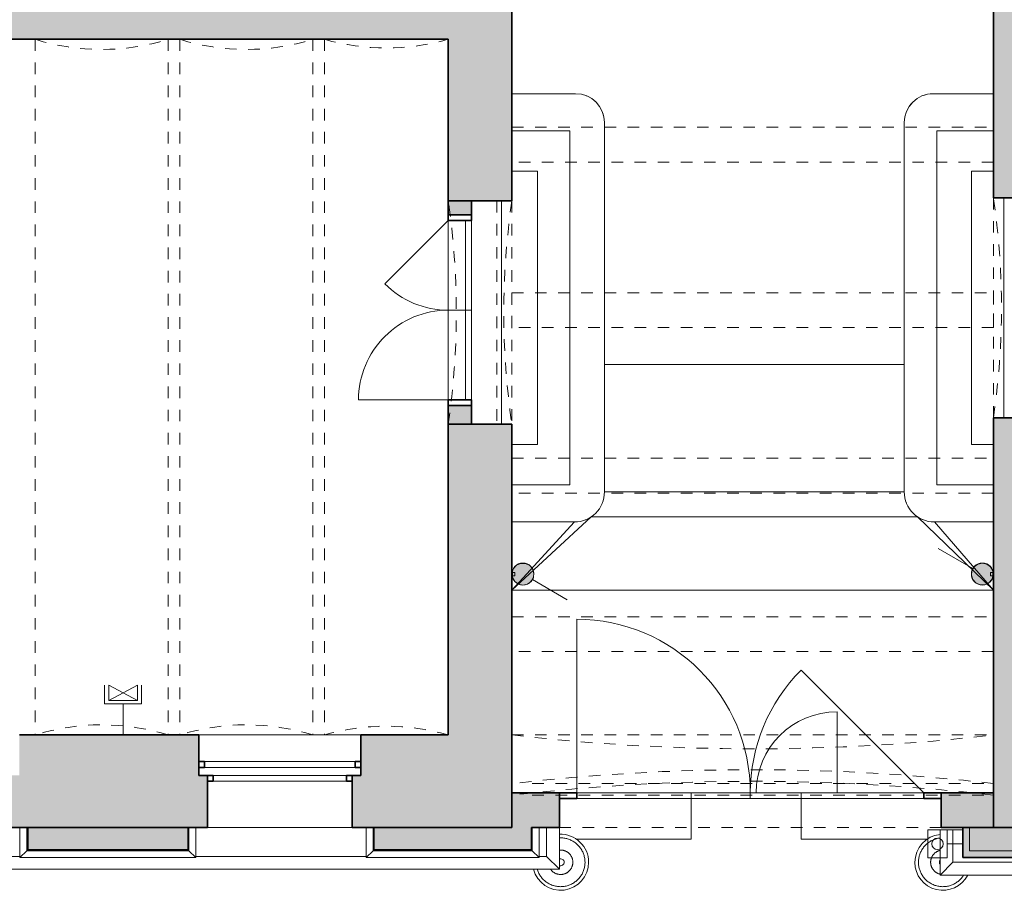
# Model space of a CAD drawing. Header units: metres. Extents: x -0.3 to 44.7, y -1.1 to 27.9.
# Tile 6 of 16: x 13.4 to 21.9, y 0 to 7.5. Entities that reach past the tile are written whole.
import ezdxf

# ---------------------------------------------------------------- set-up
doc = ezdxf.new("R2010")
doc.units = ezdxf.units.M
doc.linetypes.add('AV - Cerch_ 1 tecka 4mm', pattern=[0.006, 0.004, -0.001, 0, -0.001])
doc.linetypes.add('AV - Cerch_ 2 tecky 4mm', pattern=[0.008, 0.004, -0.0015, 0, -0.001, 0, -0.0015])
doc.layers.add('AV-SRAFY', color=7, linetype='Continuous', lineweight=35)
doc.layers.add('AV-STAVBA', color=7, linetype='Continuous', lineweight=18)
doc.layers.add('AV-TEXTY', color=5, linetype='Continuous', lineweight=13, true_color=0x0000ff)

# ---------------------------------------------------------------- blocks, each defined once
blk = doc.blocks.new('GM_Otvor s půlkruhovým nadpražím - 1930x3420_965-939870-1NP')
at = {"layer": 'AV-STAVBA', "color": 254, "linetype": 'AV - Cerch_ 1 tecka 4mm', "lineweight": 13, "true_color": 0xcccccc}
for p, q in [((-0.965, 0.275), (0.965, 0.275)), ((0.965, -0.275), (-0.965, -0.275))]:
    blk.add_line(p, q, dxfattribs=at)
for centre, start, end in [((0, 6.8916), 261.70219, 278.29781), ((0, -6.8916), 81.70219, 98.29781)]:
    blk.add_arc(centre, 6.6866, start, end, dxfattribs=at)
blk = doc.blocks.new('GM_Otvor_obdélníkový - 1930x3050-940819-1NP')
at = {"layer": 'AV-STAVBA', "color": 254, "linetype": 'AV - Cerch_ 1 tecka 4mm', "lineweight": 13, "true_color": 0xcccccc}
for p, q in [((-0.965, 0.21), (0.965, 0.21)), ((-0.965, -0.21), (0.965, -0.21)), ((-0.965, -0.21), (0.965, -0.21))]:
    blk.add_line(p, q, dxfattribs=at)
blk = doc.blocks.new('DO_2-P_Obl__členěné_22 - 1550x2020-945074-1NP')
at = {"layer": 'AV-STAVBA', "color": 254, "true_color": 0xcccccc}
for p, q in [((-0.775, 0.745), (-0.775, -0.03)), ((0.775, -0.03), (0.227, 0.518)), ((-0.775, -0.03), (0.775, -0.03)), ((-0.775, -0.23), (-0.775, -0.03)), ((0, -0.03), (0, -0.23)), ((0.775, -0.23), (0.775, -0.03)), ((-0.825, -0.23), (-0.775, -0.23)), ((-0.775, -0.23), (0.775, -0.23)), ((0.775, -0.23), (0.825, -0.23))]:
    blk.add_line(p, q, dxfattribs=at)
at = {"layer": 'AV-STAVBA', "color": 254, "lineweight": 35, "true_color": 0xcccccc}
for p, q in [((-0.775, -0.03), (-0.825, -0.03)), ((-0.825, -0.03), (-0.825, -0.23)), ((-0.775, -0.23), (-0.775, -0.03)), ((0.825, -0.03), (0.775, -0.03)), ((0.775, -0.03), (0.775, -0.23)), ((0.825, -0.23), (0.825, -0.03)), ((-0.825, -0.23), (-0.775, -0.23)), ((0.775, -0.23), (0.825, -0.23))]:
    blk.add_line(p, q, dxfattribs=at)
at = {"layer": 'AV-STAVBA', "color": 254, "linetype": 'AV - Cerch_ 1 tecka 4mm', "true_color": 0xcccccc}
for p, q in [((-0.775, -0.03), (0.775, -0.03)), ((-0.825, -0.23), (0.825, -0.23)), ((-0.775, -0.23), (0.775, -0.23))]:
    blk.add_line(p, q, dxfattribs=at)
at = {"layer": 'AV-STAVBA', "color": 254, "true_color": 0xcccccc}
for centre, start, end in [((-0.775, -0.03), 360, 90), ((0.775, -0.03), 135, 180)]:
    blk.add_arc(centre, 0.775, start, end, dxfattribs=at)
blk = doc.blocks.new('GM_Otvor s půlkruhovým nadpražím - 1900x3420_965-945535-1NP')
at = {"layer": 'AV-STAVBA', "color": 254, "linetype": 'AV - Cerch_ 1 tecka 4mm', "lineweight": 13, "true_color": 0xcccccc}
for p, q in [((-0.95, 0.29), (0.95, 0.29)), ((0.95, -0.29), (-0.95, -0.29))]:
    blk.add_line(p, q, dxfattribs=at)
for centre, start, end in [((0, 6.7014), 261.57164, 278.42836), ((0, -6.7014), 81.57164, 98.42836)]:
    blk.add_arc(centre, 6.4814, start, end, dxfattribs=at)
blk = doc.blocks.new('GM_Otvor s klenutým nadpražím - 4160x5200-1335175-1NP')
at = {"layer": 'AV-STAVBA', "color": 254, "linetype": 'AV - Cerch_ 1 tecka 4mm', "lineweight": 13, "true_color": 0xcccccc}
for p, q in [((-2.08, 0.45), (2.08, 0.45)), ((1.9965, -0.07), (-1.9965, -0.07))]:
    blk.add_line(p, q, dxfattribs=at)
for centre, start, end in [((0, 18.4167), 263.39627, 276.60373), ((0, -18.0367), 83.39627, 96.60373)]:
    blk.add_arc(centre, 18.0867, start, end, dxfattribs=at)
blk = doc.blocks.new('DO_2_Ocel__členěné dřevěné vrata - 1500x1970-1358107-1NP')
at = {"layer": 'AV-STAVBA', "color": 254, "true_color": 0xcccccc}
for p, q in [((-1.5, 1.65), (-1.5, 0.15)), ((1.5, 0.15), (0.4393, 1.2107)), ((0.75, 0.85), (0.75, 0.15)), ((-1.5, 0.1), (1.5, 0.1)), ((0, 0.15), (0, 0.1))]:
    blk.add_line(p, q, dxfattribs=at)
at = {"layer": 'AV-STAVBA', "color": 254, "lineweight": 35, "true_color": 0xcccccc}
for p, q in [((-1.5, 0.15), (-1.65, 0.15)), ((-1.65, 0.1), (-1.5, 0.1)), ((-1.5, 0.1), (-1.5, 0.15)), ((1.65, 0.15), (1.5, 0.15)), ((1.5, 0.15), (1.5, 0.1)), ((1.5, 0.1), (1.65, 0.1))]:
    blk.add_line(p, q, dxfattribs=at)
at = {"layer": 'AV-STAVBA', "color": 254, "linetype": 'AV - Cerch_ 1 tecka 4mm', "true_color": 0xcccccc}
for p, q in [((-1.65, 0.15), (1.65, 0.15)), ((-1.5, 0.15), (1.5, 0.15)), ((-1.5, 0.1), (1.5, 0.1)), ((1.65, -0.15), (-1.65, -0.15))]:
    blk.add_line(p, q, dxfattribs=at)
at = {"layer": 'AV-STAVBA', "color": 254, "true_color": 0xcccccc}
for centre, radius, start, end in [((-1.5, 0.15), 1.5, 360, 90), ((1.5, 0.15), 1.5, 135, 180), ((0.75, 0.15), 0.7, 90, 180)]:
    blk.add_arc(centre, radius, start, end, dxfattribs=at)
blk = doc.blocks.new('GM_Void_valená klenba - GM_Void_valená klenba-1557066-1NP')
at = {"layer": 'AV-STAVBA', "color": 254, "linetype": 'AV - Cerch_ 1 tecka 4mm', "lineweight": 13, "true_color": 0xcccccc}
for p, q in [((-0.575, 3.005), (-0.575, -3.005)), ((-0.575, 3.005), (0.575, 3.005)), ((0.575, 3.005), (0.575, -3.005)), ((-0.575, -3.005), (0.575, -3.005))]:
    blk.add_line(p, q, dxfattribs=at)
for centre, start, end in [((0, 4.8474), 252.66684, 287.33316), ((0, -4.8474), 72.66684, 107.33316)]:
    blk.add_arc(centre, 1.93, start, end, dxfattribs=at)
blk = doc.blocks.new('GM_Void_valená klenba - GM_Void_valená klenba-1557065-1NP')
at = {"layer": 'AV-STAVBA', "color": 254, "linetype": 'AV - Cerch_ 1 tecka 4mm', "lineweight": 13, "true_color": 0xcccccc}
for p, q in [((-0.535, 3.005), (-0.535, -3.005)), ((-0.535, 3.005), (0.535, 3.005)), ((0.535, 3.005), (0.535, -3.005)), ((-0.535, -3.005), (0.535, -3.005))]:
    blk.add_line(p, q, dxfattribs=at)
for centre, start, end in [((0, 4.8594), 253.90671, 286.09329), ((0, -4.8594), 73.90671, 106.09329)]:
    blk.add_arc(centre, 1.93, start, end, dxfattribs=at)
blk = doc.blocks.new('SFR_Trám_obdelník - 300x380-1644687-1NP')
at = {"layer": 'AV-STAVBA', "color": 254, "linetype": 'AV - Cerch_ 1 tecka 4mm', "lineweight": 13, "true_color": 0xcccccc}
for p, q in [((-2.08, -0.15), (-2.08, 0.15)), ((-2.08, 0.15), (2.08, 0.15)), ((2.08, 0.15), (2.08, -0.15)), ((2.08, -0.15), (-2.08, -0.15))]:
    blk.add_line(p, q, dxfattribs=at)
blk = doc.blocks.new('Zdobná fasáda 1NP - Zdobná fasáda 1NP-1554848-1NP')
at = {"layer": 'AV-STAVBA', "true_color": 0xcccccc}
blk.add_hatch(color=254, dxfattribs=at).paths.add_polyline_path([(21.6966, 0.2882), (23.0714, 0.2882), (23.0714, 0.5482), (23.0114, 0.5482), (23.0114, 0.3482), (21.6198, 0.3482), (21.6198, 0.5482), (21.5598, 0.5482), (21.5598, 0.2882), (21.5704, 0.2882)])
at = {"layer": 'AV-STAVBA', "color": 254, "true_color": 0xcccccc}
for p, q in [((13.415, 0.2882), (13.415, 0.5482)), ((13.475, 0.5482), (13.475, 0.3482)), ((14.875, 0.3482), (14.875, 0.5482)), ((14.935, 0.5482), (14.935, 0.2882)), ((16.405, 0.2882), (16.405, 0.5482)), ((16.465, 0.5482), (16.465, 0.3482)), ((17.8398, 0.3482), (17.8398, 0.5482)), ((17.8998, 0.5482), (17.8998, 0.2882)), ((17.9648, 0.5482), (17.9648, 0.2982)), ((18.0748, 0.5482), (18.0748, 0.1882)), ((21.3648, 0.5282), (21.4748, 0.5282)), ((21.3648, 0.1382), (21.3648, 0.5282)), ((21.4748, 0.2482), (21.4748, 0.5282)), ((21.6198, 0.3482), (21.6198, 0.5482)), ((13.475, 0.3482), (13.415, 0.2882)), ((13.475, 0.3482), (14.875, 0.3482)), ((14.935, 0.2882), (14.875, 0.3482)), ((16.465, 0.3482), (16.405, 0.2882)), ((16.465, 0.3482), (17.8398, 0.3482)), ((17.8998, 0.2882), (17.8398, 0.3482)), ((23.0114, 0.3482), (21.6198, 0.3482)), ((11.985, 0.2982), (13.415, 0.2982)), ((14.935, 0.2882), (13.415, 0.2882)), ((14.935, 0.2982), (16.405, 0.2982)), ((17.8998, 0.2882), (16.405, 0.2882)), ((17.8998, 0.2982), (17.9648, 0.2982)), ((18.0748, 0.1882), (17.9648, 0.2982)), ((18.0748, 0.1882), (5.6298, 0.1882)), ((21.4748, 0.2482), (21.3648, 0.1382)), ((33.9191, 0.2482), (21.4748, 0.2482)), ((33.8298, 0.1382), (21.3648, 0.1382))]:
    blk.add_line(p, q, dxfattribs=at)
at = {"layer": 'AV-STAVBA', "color": 254, "lineweight": 35, "true_color": 0xcccccc}
for p, q in [((21.6198, 0.5482), (21.5598, 0.5482)), ((21.5598, 0.5482), (21.5598, 0.2882)), ((21.5598, 0.2882), (23.0714, 0.2882))]:
    blk.add_line(p, q, dxfattribs=at)
at = {"layer": 'AV-STAVBA', "color": 254, "true_color": 0xcccccc, "flags": 128}
for points in [[(18.2965, 0.2482), (18.2964, 0.2566), (18.2959, 0.265), (18.295, 0.2734), (18.2939, 0.2818), (18.2923, 0.2901), (18.2905, 0.2983), (18.2883, 0.3064), (18.2859, 0.3145), (18.283, 0.3224), (18.2799, 0.3302), (18.2765, 0.3379), (18.2727, 0.3455), (18.2687, 0.3529), (18.2644, 0.3601), (18.2598, 0.3672), (18.2549, 0.374), (18.2497, 0.3807), (18.2443, 0.3871), (18.2386, 0.3933), (18.2327, 0.3993), (18.2265, 0.4051), (18.2201, 0.4106), (18.2135, 0.4158), (18.2067, 0.4208), (18.1997, 0.4255), (18.1925, 0.4299), (18.1852, 0.434), (18.1777, 0.4378), (18.17, 0.4414), (18.1622, 0.4446), (18.1543, 0.4475), (18.1463, 0.45), (18.1382, 0.4523), (18.13, 0.4542), (18.1217, 0.4558), (18.1134, 0.4571), (18.105, 0.458), (18.0966, 0.4586), (18.0881, 0.4589), (18.0797, 0.4588), (18.0748, 0.4585)], [(21.3648, 0.4575), (21.3571, 0.4565), (21.3488, 0.4551), (21.3405, 0.4534), (21.3323, 0.4513), (21.3243, 0.4489), (21.3163, 0.4462), (21.3084, 0.4431), (21.3007, 0.4398), (21.2931, 0.4361), (21.2857, 0.4322), (21.2784, 0.4279), (21.2713, 0.4234), (21.2644, 0.4185), (21.2577, 0.4134), (21.2512, 0.4081), (21.2449, 0.4025), (21.2388, 0.3966), (21.233, 0.3905), (21.2275, 0.3842), (21.2221, 0.3776), (21.2171, 0.3709), (21.2123, 0.3639), (21.2079, 0.3568), (21.2037, 0.3495), (21.1997, 0.342), (21.1961, 0.3344), (21.1929, 0.3267), (21.1899, 0.3188), (21.1872, 0.3108), (21.1849, 0.3027), (21.1829, 0.2945), (21.1812, 0.2863), (21.1798, 0.2779), (21.1788, 0.2696), (21.1781, 0.2612), (21.1777, 0.2528), (21.1777, 0.2482)], [(18.1915, 0.2482), (18.1915, 0.2524), (18.1912, 0.2567), (18.1908, 0.2609), (18.1902, 0.265), (18.1894, 0.2692), (18.1885, 0.2733), (18.1874, 0.2774), (18.1862, 0.2814), (18.1848, 0.2854), (18.1832, 0.2894), (18.1815, 0.2932), (18.1796, 0.297), (18.1776, 0.3007), (18.1754, 0.3043), (18.1731, 0.3079), (18.1706, 0.3113), (18.168, 0.3147), (18.1653, 0.3179), (18.1625, 0.321), (18.1595, 0.324), (18.1564, 0.3269), (18.1532, 0.3297), (18.1499, 0.3323), (18.1465, 0.3348), (18.143, 0.3371), (18.1394, 0.3393), (18.1357, 0.3414), (18.1319, 0.3433), (18.1281, 0.3451), (18.1242, 0.3467), (18.1202, 0.3482), (18.1162, 0.3494), (18.1121, 0.3506), (18.108, 0.3515), (18.1038, 0.3523), (18.0997, 0.353), (18.0955, 0.3534), (18.0912, 0.3537), (18.087, 0.3539), (18.0828, 0.3538), (18.0786, 0.3536), (18.0748, 0.3533)], [(21.3644, 0.3511), (21.3603, 0.3501), (21.3562, 0.3489), (21.3522, 0.3475), (21.3483, 0.346), (21.3444, 0.3443), (21.3406, 0.3425), (21.3369, 0.3405), (21.3332, 0.3383), (21.3297, 0.3361), (21.3262, 0.3336), (21.3228, 0.3311), (21.3196, 0.3284), (21.3164, 0.3256), (21.3134, 0.3226), (21.3105, 0.3196), (21.3077, 0.3164), (21.305, 0.3131), (21.3025, 0.3097), (21.3001, 0.3063), (21.2978, 0.3027), (21.2957, 0.299), (21.2938, 0.2953), (21.292, 0.2914), (21.2903, 0.2876), (21.2888, 0.2836), (21.2875, 0.2796), (21.2863, 0.2755), (21.2853, 0.2714), (21.2844, 0.2673), (21.2838, 0.2631), (21.2832, 0.2589), (21.2829, 0.2547), (21.2827, 0.2505), (21.2827, 0.2482)], [(17.884, 0.1882), (17.8859, 0.1819), (17.8887, 0.174), (17.8918, 0.1662), (17.8953, 0.1585), (17.899, 0.1509), (17.903, 0.1435), (17.9074, 0.1363), (17.912, 0.1293), (17.9169, 0.1224), (17.9221, 0.1157), (17.9275, 0.1093), (17.9332, 0.1031), (17.9391, 0.0971), (17.9453, 0.0913), (17.9516, 0.0858), (17.9582, 0.0806), (17.965, 0.0756), (17.972, 0.0709), (17.9792, 0.0665), (17.9866, 0.0624), (17.9941, 0.0586), (18.0017, 0.0551), (18.0095, 0.0519), (18.0174, 0.049), (18.0255, 0.0464), (18.0336, 0.0441), (18.0418, 0.0422), (18.0501, 0.0406), (18.0584, 0.0393), (18.0668, 0.0384), (18.0752, 0.0378), (18.0836, 0.0375), (18.092, 0.0376), (18.1004, 0.038), (18.1088, 0.0388), (18.1172, 0.0399), (18.1255, 0.0413), (18.1337, 0.043), (18.1419, 0.0451), (18.15, 0.0475), (18.158, 0.0502), (18.1658, 0.0533), (18.1735, 0.0566), (18.1811, 0.0603), (18.1886, 0.0643), (18.1958, 0.0685), (18.2029, 0.0731), (18.2099, 0.0779), (18.2166, 0.083), (18.2231, 0.0883), (18.2294, 0.0939), (18.2354, 0.0998), (18.2412, 0.1059), (18.2468, 0.1122), (18.2521, 0.1188), (18.2571, 0.1255), (18.2619, 0.1325), (18.2664, 0.1396), (18.2706, 0.1469), (18.2745, 0.1544), (18.2781, 0.162), (18.2814, 0.1698), (18.2844, 0.1776), (18.287, 0.1856), (18.2894, 0.1937), (18.2914, 0.2019), (18.2931, 0.2102), (18.2944, 0.2185), (18.2955, 0.2268), (18.2961, 0.2352), (18.2965, 0.2437), (18.2965, 0.2482)], [(17.9989, 0.1882), (18.0011, 0.1851), (18.0037, 0.1818), (18.0064, 0.1785), (18.0093, 0.1754), (18.0123, 0.1724), (18.0153, 0.1695), (18.0185, 0.1668), (18.0219, 0.1641), (18.0253, 0.1616), (18.0288, 0.1593), (18.0324, 0.1571), (18.0361, 0.155), (18.0398, 0.1531), (18.0437, 0.1513), (18.0476, 0.1497), (18.0516, 0.1483), (18.0556, 0.147), (18.0596, 0.1458), (18.0638, 0.1449), (18.0679, 0.1441), (18.0721, 0.1434), (18.0763, 0.143), (18.0805, 0.1427), (18.0847, 0.1425), (18.089, 0.1426), (18.0932, 0.1428), (18.0974, 0.1432), (18.1016, 0.1437), (18.1057, 0.1444), (18.1099, 0.1453), (18.114, 0.1463), (18.118, 0.1475), (18.122, 0.1489), (18.126, 0.1504), (18.1298, 0.1521), (18.1337, 0.154), (18.1374, 0.1559), (18.141, 0.1581), (18.1446, 0.1604), (18.1481, 0.1628), (18.1514, 0.1653), (18.1547, 0.168), (18.1578, 0.1708), (18.1609, 0.1738), (18.1638, 0.1768), (18.1666, 0.18), (18.1693, 0.1833), (18.1718, 0.1867), (18.1742, 0.1902), (18.1764, 0.1937), (18.1785, 0.1974), (18.1805, 0.2011), (18.1823, 0.205), (18.1839, 0.2089), (18.1854, 0.2128), (18.1868, 0.2168), (18.188, 0.2209), (18.189, 0.225), (18.1898, 0.2291), (18.1905, 0.2333), (18.191, 0.2375), (18.1913, 0.2417), (18.1915, 0.2459), (18.1915, 0.2482)], [(21.1777, 0.2482), (21.1779, 0.2398), (21.1784, 0.2314), (21.1792, 0.223), (21.1804, 0.2146), (21.1819, 0.2064), (21.1837, 0.1981), (21.1859, 0.19), (21.1884, 0.1819), (21.1912, 0.174), (21.1943, 0.1662), (21.1978, 0.1585), (21.2015, 0.1509), (21.2055, 0.1435), (21.2099, 0.1363), (21.2145, 0.1293), (21.2194, 0.1224), (21.2246, 0.1157), (21.23, 0.1093), (21.2357, 0.1031), (21.2416, 0.0971), (21.2478, 0.0913), (21.2541, 0.0858), (21.2607, 0.0806), (21.2675, 0.0756), (21.2745, 0.0709), (21.2817, 0.0665), (21.2891, 0.0624), (21.2966, 0.0586), (21.3042, 0.0551), (21.312, 0.0519), (21.3199, 0.049), (21.328, 0.0464), (21.3361, 0.0441), (21.3443, 0.0422), (21.3526, 0.0406), (21.3609, 0.0393), (21.3693, 0.0384), (21.3777, 0.0378), (21.3861, 0.0375), (21.3945, 0.0376), (21.4029, 0.038), (21.4113, 0.0388), (21.4197, 0.0399), (21.428, 0.0413), (21.4362, 0.043), (21.4444, 0.0451), (21.4525, 0.0475), (21.4605, 0.0502), (21.4683, 0.0533), (21.476, 0.0566), (21.4836, 0.0603), (21.4911, 0.0643), (21.4983, 0.0685), (21.5054, 0.0731), (21.5124, 0.0779), (21.5191, 0.083), (21.5256, 0.0883), (21.5319, 0.0939), (21.5379, 0.0998), (21.5437, 0.1059), (21.5493, 0.1122), (21.5546, 0.1188), (21.5596, 0.1255), (21.5644, 0.1325), (21.568, 0.1382)], [(21.2827, 0.2482), (21.2828, 0.244), (21.283, 0.2398), (21.2835, 0.2356), (21.2841, 0.2314), (21.2848, 0.2272), (21.2857, 0.2231), (21.2868, 0.219), (21.2881, 0.215), (21.2895, 0.211), (21.291, 0.2071), (21.2928, 0.2032), (21.2946, 0.1994), (21.2967, 0.1957), (21.2988, 0.1921), (21.3012, 0.1885), (21.3036, 0.1851), (21.3062, 0.1818), (21.3089, 0.1785), (21.3118, 0.1754), (21.3148, 0.1724), (21.3178, 0.1695), (21.321, 0.1668), (21.3244, 0.1641), (21.3278, 0.1616), (21.3313, 0.1593), (21.3349, 0.1571), (21.3386, 0.155), (21.3423, 0.1531), (21.3462, 0.1513), (21.3501, 0.1497), (21.3541, 0.1483), (21.3581, 0.147), (21.3621, 0.1458), (21.3648, 0.1452)]]:
    blk.add_lwpolyline(points, dxfattribs=at)
at = {"layer": 'AV-STAVBA', "color": 254, "true_color": 0xcccccc}
for centre, radius, start, end in [((18.0859, 0.2482), 0.2421, 360, 92.63918), ((21.3884, 0.2482), 0.2421, 95.62195, 180), ((18.0859, 0.2482), 0.0301, 360, 112.17271), ((21.3884, 0.2482), 0.0301, 144, 180), ((18.0859, 0.2482), 0.2421, 194.39437, 360), ((18.0859, 0.2482), 0.0301, 247.82729, 360), ((21.3884, 0.2482), 0.2421, 180, 332.9023), ((21.3884, 0.2482), 0.0301, 180, 216)]:
    blk.add_arc(centre, radius, start, end, dxfattribs=at)
blk = doc.blocks.new('WI_2-1_dvojité_bez středního sloupku_vnější půlkruhové nadpraží - 1250x-1561485-1NP')
at = {"layer": 'AV-STAVBA', "color": 254, "linetype": 'AV - Cerch_ 1 tecka 4mm', "lineweight": 13, "true_color": 0xcccccc}
for p, q in [((0.7, 0.4), (-0.7, 0.4)), ((-0.7, 0.4), (0.7, 0.4)), ((0.625, 0.4), (-0.625, 0.4)), ((0.7, -0.4), (-0.7, -0.4)), ((0.625, -0.4), (-0.625, -0.4)), ((-0.625, -0.4), (0.625, -0.4))]:
    blk.add_line(p, q, dxfattribs=at)
at = {"layer": 'AV-STAVBA', "color": 254, "lineweight": 35, "true_color": 0xcccccc}
for p, q in [((-0.65, 0.17), (-0.7, 0.17)), ((-0.7, 0.17), (-0.7, 0.12)), ((-0.7, 0.12), (-0.65, 0.12)), ((-0.65, 0.12), (-0.65, 0.17)), ((0.7, 0.17), (0.65, 0.17)), ((0.65, 0.17), (0.65, 0.12)), ((0.65, 0.12), (0.7, 0.12)), ((0.7, 0.12), (0.7, 0.17)), ((-0.625, 0.05), (-0.575, 0.05)), ((-0.575, 0.05), (-0.575, 0)), ((0.575, 0), (0.575, 0.05)), ((0.575, 0.05), (0.625, 0.05)), ((0.625, 0), (0.575, 0)), ((-0.575, 0), (-0.625, 0))]:
    blk.add_line(p, q, dxfattribs=at)
at = {"layer": 'AV-STAVBA', "color": 254, "true_color": 0xcccccc}
for p, q in [((-0.7, 0.12), (-0.7, 0.17)), ((-0.7, 0.17), (0.7, 0.17)), ((-0.7, 0.12), (0.7, 0.12)), ((-0.65, 0.17), (0.031, 0.17)), ((-0.65, 0.12), (-0.65, 0.17)), ((0.031, 0.12), (-0.65, 0.12)), ((0.031, 0.17), (0.65, 0.17)), ((0.65, 0.12), (0.031, 0.12)), ((0.65, 0.12), (0.65, 0.17)), ((0.7, 0.12), (0.7, 0.17)), ((-0.625, 0.05), (-0.625, 0)), ((-0.625, 0.05), (0.625, 0.05)), ((0.031, 0.05), (-0.575, 0.05)), ((-0.575, 0.05), (-0.575, 0)), ((-0.575, 0), (0.031, 0)), ((0.575, 0.05), (0.031, 0.05)), ((0.031, 0), (0.575, 0)), ((0.575, 0.05), (0.575, 0)), ((0.625, 0.05), (0.625, 0)), ((-0.625, 0), (0.625, 0))]:
    blk.add_line(p, q, dxfattribs=at)
blk = doc.blocks.new('GM_Otvor s klenutým nadpražím - 4160x5200-1561804-1NP')
at = {"layer": 'AV-STAVBA', "color": 254, "linetype": 'AV - Cerch_ 1 tecka 4mm', "lineweight": 13, "true_color": 0xcccccc}
for p, q in [((-2.08, 0.4), (2.08, 0.4)), ((1.9965, -0.02), (-1.9965, -0.02))]:
    blk.add_line(p, q, dxfattribs=at)
for centre, start, end in [((0, 18.3667), 263.39627, 276.60373), ((0, -17.9867), 83.39627, 96.60373)]:
    blk.add_arc(centre, 18.0867, start, end, dxfattribs=at)
blk = doc.blocks.new('D0089 - 1514 - OÚPSŘ_Benešova_rvt-1-1NP')
at = {"layer": 'AV-SRAFY', "lineweight": 18, "true_color": 0xcccccc}
h = blk.add_hatch(color=254, dxfattribs=at)
h.paths.add_polyline_path([(17.1648, 7.3582), (17.6648, 7.3582), (17.6648, 10.1182), (17.1648, 10.1182), (17.1648, 8.0382)])
h.paths.add_polyline_path([(17.1648, 11.9682), (17.6648, 11.9682), (17.6648, 13.8482), (17.4148, 13.8482), (17.4148, 14.0482), (17.1648, 14.0482), (17.1648, 12.5161)])
h = blk.add_hatch(color=254, dxfattribs=at)
h.paths.add_polyline_path([(22.4048, 1.3482), (22.4048, 4.0882), (21.8248, 4.0882), (21.8248, 1.3482)])
h.paths.add_polyline_path([(21.8248, 5.9882), (22.4048, 5.9882), (22.4048, 8.5282), (21.8248, 8.5282), (21.8248, 6.7396)])
blk.add_hatch(color=254, dxfattribs=at).paths.add_polyline_path([(17.1648, 7.3582), (17.1648, 8.0382), (10.4548, 8.0382), (10.4548, 7.3582), (17.1148, 7.3582)])
h = blk.add_hatch(color=254, dxfattribs=at)
h.paths.add_polyline_path([(17.4089, 1.3482), (17.6648, 1.3482), (17.6648, 4.0332), (17.1148, 4.0332), (17.1148, 1.3482)])
h.paths.add_polyline_path([(17.4089, 5.9632), (17.6648, 5.9632), (17.6648, 7.3582), (17.1148, 7.3582), (17.1148, 5.9632)])
h = blk.add_hatch(color=254, dxfattribs=at)
h.paths.add_polyline_path([(17.1148, 4.0332), (17.3148, 4.0332), (17.3148, 4.1932), (17.1148, 4.1932)])
h.paths.add_polyline_path([(17.3148, 5.8432), (17.3148, 5.9632), (17.1148, 5.9632), (17.1148, 5.8432)])
h = blk.add_hatch(color=254, dxfattribs=at)
h.paths.add_polyline_path([(10.4248, 0.5482), (12.0848, 0.5482), (12.0848, 0.9982), (12.0098, 0.9982), (12.0098, 1.3482), (10.4998, 1.3482), (10.4998, 0.9982), (10.4248, 0.9982)])
h.paths.add_polyline_path([(5.8071, 0.5482), (6.2648, 0.5482), (6.2648, 0.9982), (6.1898, 0.9982), (6.1898, 1.3482), (5.4398, 1.3482), (5.4398, 0.5482)])
h.paths.add_polyline_path([(16.2848, 0.5482), (17.1148, 0.5482), (17.1148, 1.3482), (16.3598, 1.3482), (16.3598, 0.9982), (16.2848, 0.9982)])
h.paths.add_polyline_path([(9.1748, 0.5482), (9.1748, 0.9982), (9.0998, 0.9982), (9.0998, 1.3482), (7.5898, 1.3482), (7.5898, 0.9982), (7.5148, 0.9982), (7.5148, 0.5482)])
h.paths.add_polyline_path([(13.3348, 0.5482), (15.0348, 0.5482), (15.0348, 0.9982), (14.9598, 0.9982), (14.9598, 1.3482), (13.4098, 1.3482), (13.4098, 0.9982), (13.3348, 0.9982)])
h = blk.add_hatch(color=254, dxfattribs=at)
h.paths.add_polyline_path([(17.1148, 0.5482), (17.6648, 0.5482), (17.6648, 1.3482), (17.1148, 1.3482)])
h.paths.add_polyline_path([(21.8248, 0.5482), (22.4048, 0.5482), (22.4048, 1.3482), (21.8248, 1.3482), (21.8248, 0.6021)])
h = blk.add_hatch(color=254, dxfattribs=at)
h.paths.add_polyline_path([(17.8333, 0.5482), (18.0748, 0.5482), (18.0748, 0.8482), (17.6648, 0.8482), (17.6648, 0.5482)])
h.paths.add_polyline_path([(21.8248, 0.5482), (21.8248, 0.8482), (21.3748, 0.8482), (21.3748, 0.5482), (21.6966, 0.5482)])
h = blk.add_hatch(color=254, dxfattribs=at)
h.paths.add_polyline_path([(6.0985, 0.3547), (6.0985, 0.5482), (5.4448, 0.5482), (5.4448, 0.3547), (5.8071, 0.3547)])
h.paths.add_polyline_path([(11.3558, 0.3547), (11.9185, 0.3547), (11.9185, 0.5482), (10.5715, 0.5482), (10.5715, 0.3547)])
h.paths.add_polyline_path([(7.6615, 0.3547), (9.0085, 0.3547), (9.0085, 0.5482), (7.6615, 0.5482)])
h.paths.add_polyline_path([(17.8333, 0.3547), (17.8333, 0.5482), (16.4715, 0.5482), (16.4715, 0.3547), (17.6611, 0.3547)])
h.paths.add_polyline_path([(13.4815, 0.3547), (14.8685, 0.3547), (14.8685, 0.5482), (13.4815, 0.5482)])
h = blk.add_hatch(color=254, dxfattribs=at)
h.paths.add_polyline_path([(21.6198, 0.3482), (23.0114, 0.3482), (23.0114, 0.5482), (21.6198, 0.5482), (21.6198, 0.4216)])
h.paths.add_polyline_path([(34.0048, 0.3482), (34.0048, 0.5482), (33.3614, 0.5482), (33.3614, 0.3482), (33.9791, 0.3482)])
h.paths.add_polyline_path([(27.5014, 0.3482), (28.8614, 0.3482), (28.8614, 0.5482), (27.5014, 0.5482)])
h.paths.add_polyline_path([(31.5329, 0.3482), (31.8014, 0.3482), (31.8014, 0.5482), (30.4214, 0.5482), (30.4214, 0.3482)])
h.paths.add_polyline_path([(24.5714, 0.3482), (25.9414, 0.3482), (25.9414, 0.5482), (24.5714, 0.5482)])
at = {"layer": 'AV-STAVBA', "color": 254, "lineweight": 35, "true_color": 0xcccccc}
for p, q in [((17.6648, 7.3582), (17.6648, 10.1182)), ((21.8248, 8.5282), (21.8248, 5.9882)), ((10.4548, 7.3582), (17.1148, 7.3582)), ((17.1148, 7.3582), (17.1148, 5.9632)), ((17.6648, 5.9632), (17.6648, 7.3582)), ((17.1148, 5.9632), (17.6648, 5.9632)), ((17.1148, 5.9632), (17.1148, 5.8432)), ((17.3148, 5.9632), (17.1148, 5.9632)), ((17.3148, 5.8432), (17.3148, 5.9632)), ((21.8248, 5.9882), (22.4048, 5.9882)), ((17.1148, 5.8432), (17.3148, 5.8432)), ((17.1148, 4.1932), (17.1148, 4.0332)), ((17.3148, 4.1932), (17.1148, 4.1932)), ((17.3148, 4.0332), (17.3148, 4.1932)), ((22.4048, 4.0882), (21.8248, 4.0882)), ((21.8248, 4.0882), (21.8248, 1.3482)), ((17.1148, 4.0332), (17.1148, 1.3482)), ((17.6648, 4.0332), (17.1148, 4.0332)), ((17.1148, 4.0332), (17.3148, 4.0332)), ((17.6648, 1.3482), (17.6648, 4.0332)), ((14.9598, 1.3482), (13.4098, 1.3482)), ((14.9598, 1.1182), (14.9598, 1.3482)), ((17.1148, 1.3482), (16.3598, 1.3482)), ((16.3598, 1.3482), (16.3598, 1.1182)), ((17.6648, 0.5482), (17.6648, 1.3482)), ((21.8248, 1.3482), (21.8248, 0.5482)), ((14.9598, 0.9982), (14.9598, 1.0682)), ((16.3598, 1.0682), (16.3598, 0.9982)), ((15.0348, 0.9982), (14.9598, 0.9982)), ((15.0348, 0.5482), (15.0348, 0.9982)), ((16.3598, 0.9982), (16.2848, 0.9982)), ((16.2848, 0.9982), (16.2848, 0.5482)), ((18.0748, 0.8482), (17.6648, 0.8482)), ((17.6648, 0.8482), (17.6648, 0.5482)), ((18.0748, 0.5482), (18.0748, 0.8482)), ((21.8248, 0.8482), (21.3748, 0.8482)), ((21.3748, 0.8482), (21.3748, 0.5482)), ((21.8248, 0.5482), (21.8248, 0.8482)), ((13.3348, 0.5482), (15.0348, 0.5482)), ((14.8685, 0.5482), (13.4815, 0.5482)), ((13.4815, 0.5482), (13.4815, 0.3547)), ((14.8685, 0.3547), (14.8685, 0.5482)), ((16.2848, 0.5482), (17.1148, 0.5482)), ((17.6648, 0.5482), (16.4715, 0.5482)), ((16.4715, 0.5482), (16.4715, 0.3547)), ((17.1148, 0.5482), (17.6648, 0.5482)), ((17.8333, 0.5482), (18.0748, 0.5482)), ((17.8333, 0.3547), (17.8333, 0.5482)), ((21.3748, 0.5482), (21.8248, 0.5482)), ((23.0114, 0.5482), (21.6198, 0.5482)), ((21.8248, 0.5482), (22.4048, 0.5482)), ((13.4815, 0.3547), (14.8685, 0.3547)), ((16.4715, 0.3547), (17.8333, 0.3547))]:
    blk.add_line(p, q, dxfattribs=at)
at = {"layer": 'AV-STAVBA', "color": 254, "true_color": 0xcccccc}
for p, q in [((18.2148, 6.8882), (17.6648, 6.8882)), ((21.8248, 6.8882), (21.3048, 6.8882)), ((18.4648, 3.4482), (18.4648, 6.6382)), ((21.0548, 6.6382), (21.0548, 3.4482)), ((18.1648, 6.5682), (17.6648, 6.5682)), ((18.1648, 3.5082), (18.1648, 6.5682)), ((21.3348, 6.5682), (21.3348, 3.5082)), ((21.8248, 6.5682), (21.3348, 6.5682)), ((17.8848, 6.2182), (17.6648, 6.2182)), ((17.8848, 3.8582), (17.8848, 6.2182)), ((21.6348, 6.2182), (21.6348, 3.8582)), ((21.8248, 6.2182), (21.6348, 6.2182)), ((17.5748, 4.0332), (17.5748, 5.9632)), ((21.9148, 5.9882), (21.9148, 4.0882)), ((17.1148, 4.2432), (17.1148, 5.7932)), ((17.2648, 4.2432), (17.2648, 5.7932)), ((17.3148, 4.2432), (17.3148, 5.7932)), ((18.4648, 4.5482), (21.0548, 4.5482)), ((17.6648, 3.8582), (17.8848, 3.8582)), ((21.6348, 3.8582), (21.8248, 3.8582)), ((17.6648, 3.5082), (18.1648, 3.5082)), ((21.3348, 3.5082), (21.8248, 3.5082)), ((18.4648, 3.4482), (21.0548, 3.4482)), ((17.6648, 2.5982), (18.3493, 3.232)), ((17.6648, 2.5982), (18.2048, 3.1882)), ((17.6648, 3.1882), (18.2048, 3.1882)), ((18.3493, 3.2321), (21.1704, 3.2321)), ((21.8248, 2.5982), (21.1704, 3.232)), ((21.3148, 3.1882), (21.8248, 2.5982)), ((21.3148, 3.1882), (21.8248, 3.1882)), ((21.8248, 2.5982), (17.6648, 2.5982)), ((14.9598, 1.3482), (16.3598, 1.3482)), ((21.2248, 0.8482), (18.2248, 0.8482)), ((19.2148, 0.4482), (19.2148, 0.8482)), ((20.1648, 0.8482), (20.1648, 0.4482)), ((13.475, 0.3482), (13.475, 0.5482)), ((14.875, 0.5482), (14.875, 0.3482)), ((16.2848, 0.5482), (15.0348, 0.5482)), ((16.465, 0.3482), (16.465, 0.5482)), ((17.8398, 0.5482), (17.8398, 0.3482)), ((17.9648, 0.5482), (17.9648, 0.2982)), ((21.4748, 0.5282), (21.5598, 0.5282)), ((21.4748, 0.2482), (21.4748, 0.5282)), ((21.6198, 0.5482), (21.6198, 0.3482)), ((18.2198, 0.4482), (19.2148, 0.4482)), ((20.1648, 0.4482), (21.2544, 0.4482)), ((13.475, 0.3482), (13.4815, 0.3547)), ((14.875, 0.3482), (13.475, 0.3482)), ((14.875, 0.3482), (14.8685, 0.3547)), ((16.465, 0.3482), (16.4715, 0.3547)), ((17.8398, 0.3482), (16.465, 0.3482)), ((17.8398, 0.3482), (17.8333, 0.3547)), ((21.6198, 0.3482), (23.0114, 0.3482)), ((13.415, 0.2982), (11.985, 0.2982)), ((16.405, 0.2982), (14.935, 0.2982)), ((17.9648, 0.2982), (17.8998, 0.2982)), ((21.8248, 0.2482), (21.4748, 0.2482)), ((33.9191, 0.2482), (21.8248, 0.2482))]:
    blk.add_line(p, q, dxfattribs=at)
at = {"layer": 'AV-STAVBA', "color": 254, "linetype": 'AV - Cerch_ 2 tecky 4mm', "true_color": 0xcccccc}
for p, q in [((18.2148, 6.8882), (17.6648, 6.8882)), ((21.8248, 6.8882), (21.3048, 6.8882)), ((18.4648, 3.4482), (18.4648, 6.6382)), ((21.0548, 6.6382), (21.0548, 3.4482)), ((18.1648, 6.5682), (17.6648, 6.5682)), ((18.1648, 3.5082), (18.1648, 6.5682)), ((21.3348, 6.5682), (21.3348, 3.5082)), ((21.8248, 6.5682), (21.3348, 6.5682)), ((17.8848, 6.2182), (17.6648, 6.2182)), ((17.8848, 3.8582), (17.8848, 6.2182)), ((21.6348, 6.2182), (21.6348, 3.8582)), ((21.8248, 6.2182), (21.6348, 6.2182)), ((17.5748, 4.0332), (17.5748, 5.9632)), ((21.9148, 5.9882), (21.9148, 4.0882)), ((17.6648, 3.8582), (17.8848, 3.8582)), ((21.6348, 3.8582), (21.8248, 3.8582)), ((17.6648, 3.5082), (18.1648, 3.5082)), ((21.3348, 3.5082), (21.8248, 3.5082)), ((17.6648, 3.1882), (18.2048, 3.1882)), ((21.3148, 3.1882), (21.8248, 3.1882))]:
    blk.add_line(p, q, dxfattribs=at)
at = {"layer": 'AV-STAVBA', "color": 254, "true_color": 0xcccccc}
for centre, radius, start, end in [((18.2148, 6.6382), 0.25, 0, 90), ((21.3048, 6.6382), 0.25, 90, 180), ((18.2048, 3.4482), 0.26, 270, 0), ((21.3148, 3.4482), 0.26, 180, 270)]:
    blk.add_arc(centre, radius, start, end, dxfattribs=at)
at = {"layer": 'AV-STAVBA', "color": 254, "linetype": 'AV - Cerch_ 2 tecky 4mm', "true_color": 0xcccccc}
for centre, radius, start, end in [((18.2148, 6.6382), 0.25, 0, 90), ((21.3048, 6.6382), 0.25, 90, 180), ((18.2048, 3.4482), 0.26, 270, 0), ((21.3148, 3.4482), 0.26, 180, 270)]:
    blk.add_arc(centre, radius, start, end, dxfattribs=at)
at = {"layer": 'AV-STAVBA', "color": 254, "lineweight": 18, "true_color": 0xcccccc}
for name, p in [('GM_Void_valená klenba - GM_Void_valená klenba-1557066-1NP', (14.1198, 4.3532)), ('GM_Void_valená klenba - GM_Void_valená klenba-1557066-1NP', (15.3698, 4.3532)), ('GM_Void_valená klenba - GM_Void_valená klenba-1557065-1NP', (16.5798, 4.3532)), ('SFR_Trám_obdelník - 300x380-1644687-1NP', (19.7448, 6.4482)), ('SFR_Trám_obdelník - 300x380-1644687-1NP', (19.7448, 5.0182)), ('SFR_Trám_obdelník - 300x380-1644687-1NP', (19.7448, 3.5882)), ('SFR_Trám_obdelník - 300x380-1644687-1NP', (19.7448, 2.2182)), ('DO_2_Ocel__členěné dřevěné vrata - 1500x1970-1358107-1NP', (19.7248, 0.6982)), ('WI_2-1_dvojité_bez středního sloupku_vnější půlkruhové nadpraží - 1250x-1561485-1NP', (15.6598, 0.9482)), ('GM_Otvor s klenutým nadpražím - 4160x5200-1335175-1NP', (19.7448, 0.8982)), ('GM_Otvor s klenutým nadpražím - 4160x5200-1561804-1NP', (19.7448, 0.9482)), ('Zdobná fasáda 1NP - Zdobná fasáda 1NP-1554848-1NP', (0, 0))]:
    blk.add_blockref(name, p, dxfattribs=at)
for name, p, rotation in [('GM_Otvor s půlkruhovým nadpražím - 1930x3420_965-939870-1NP', (17.3898, 4.9982), 89.99999999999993), ('GM_Otvor_obdélníkový - 1930x3050-940819-1NP', (17.3248, 4.9982), 269.9999999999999), ('GM_Otvor s půlkruhovým nadpražím - 1900x3420_965-945535-1NP', (22.1148, 5.0382), 269.9999999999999), ('DO_2-P_Obl__členěné_22 - 1550x2020-945074-1NP', (17.0848, 5.0182), 89.99999999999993)]:
    blk.add_blockref(name, p, dxfattribs=dict(at, rotation=rotation))
blk = doc.blocks.new('EF_Datová zásuvka - 2 vývody-V4-1NP')
at = {"layer": 'AV-STAVBA'}
for p, q in [((1.56, 1.3532), (1.64, 1.3532)), ((1.56, 1.3482), (1.56, 1.3532)), ((1.63, 1.3532), (1.57, 1.3532)), ((1.57, 1.3532), (1.63, 1.3532)), ((1.592, 1.3532), (1.582, 1.3532)), ((1.582, 1.3532), (1.592, 1.3532)), ((1.618, 1.3532), (1.608, 1.3532)), ((1.608, 1.3532), (1.618, 1.3532)), ((1.64, 1.3532), (1.64, 1.3482))]:
    blk.add_line(p, q, dxfattribs=at)
blk = doc.blocks.new('EF_Čidlo - Detektor pohybu-893128-1NP')
at = {"layer": 'AV-STAVBA'}
for p, q in [((21.7998, 2.7229), (21.7998, 2.7529)), ((21.8198, 2.7529), (21.7998, 2.7529)), ((21.7998, 2.7229), (21.8198, 2.7229)), ((21.8198, 2.6979), (21.8198, 2.7779)), ((21.8198, 2.7779), (21.8248, 2.7779)), ((21.8198, 2.7529), (21.8198, 2.7229)), ((21.8198, 2.7529), (21.8198, 2.7229)), ((21.8248, 2.6979), (21.8198, 2.6979))]:
    blk.add_line(p, q, dxfattribs=at)

msp = doc.modelspace()

# ---------------------------------------------------------------- hatches: boundary and pattern name
at = {"layer": 'AV-TEXTY', "lineweight": 5}
h = msp.add_hatch(color=256, dxfattribs=at)
edge = h.paths.add_edge_path()
edge.add_arc((17.7598, 2.7379), 0.095, 0, 360)
for points in [[(17.7598, 2.6429), (17.7985, 2.6511), (17.8304, 2.6744), (17.8502, 2.7086), (17.8543, 2.7479), (17.8421, 2.7854), (17.8157, 2.8148), (17.7796, 2.8309), (17.7401, 2.8309), (17.704, 2.8148), (17.6775, 2.7854), (17.6653, 2.7479), (17.6695, 2.7086), (17.6892, 2.6744), (17.7212, 2.6511)], [(21.7101, 2.645), (21.7496, 2.645), (21.7857, 2.6611), (21.8121, 2.6904), (21.8243, 2.728), (21.8202, 2.7673), (21.8004, 2.8015), (21.7685, 2.8247), (21.7298, 2.8329), (21.6912, 2.8247), (21.6592, 2.8015), (21.6395, 2.7673), (21.6353, 2.728), (21.6475, 2.6904), (21.674, 2.6611)]]:
    msp.add_hatch(color=256, dxfattribs=at).paths.add_polyline_path(points)
h = msp.add_hatch(color=256, dxfattribs=at)
edge = h.paths.add_edge_path()
edge.add_arc((21.7298, 2.7379), 0.095, 0, 360)

# ---------------------------------------------------------------- linework, layer by layer
for p, q in [((21.6479, 2.786), (21.3483, 2.9589)), ((17.704, 2.8148), (17.6775, 2.7854)), ((17.7401, 2.8309), (17.704, 2.8148)), ((17.7796, 2.8309), (17.7401, 2.8309)), ((17.8157, 2.8148), (17.7796, 2.8309)), ((17.8421, 2.7854), (17.8157, 2.8148)), ((21.6912, 2.8247), (21.6592, 2.8015)), ((21.7298, 2.8329), (21.6912, 2.8247)), ((21.7685, 2.8247), (21.7298, 2.8329)), ((21.8004, 2.8015), (21.7685, 2.8247)), ((17.6775, 2.7854), (17.6653, 2.7479)), ((17.6653, 2.7479), (17.6695, 2.7086)), ((17.8543, 2.7479), (17.8421, 2.7854)), ((17.8502, 2.7086), (17.8543, 2.7479)), ((21.6395, 2.7673), (21.6353, 2.728)), ((21.6353, 2.728), (21.6475, 2.6904)), ((21.6592, 2.8015), (21.6395, 2.7673)), ((21.8202, 2.7673), (21.8004, 2.8015)), ((21.8121, 2.6904), (21.8243, 2.728)), ((21.8243, 2.728), (21.8202, 2.7673)), ((17.6695, 2.7086), (17.6892, 2.6744)), ((17.6892, 2.6744), (17.7212, 2.6511)), ((17.7212, 2.6511), (17.7598, 2.6429)), ((17.7598, 2.6429), (17.7985, 2.6511)), ((17.7985, 2.6511), (17.8304, 2.6744)), ((17.8304, 2.6744), (17.8502, 2.7086)), ((17.8418, 2.6899), (18.1413, 2.5169)), ((21.6475, 2.6904), (21.674, 2.6611)), ((21.674, 2.6611), (21.7101, 2.645)), ((21.7101, 2.645), (21.7496, 2.645)), ((21.7496, 2.645), (21.7857, 2.6611)), ((21.7857, 2.6611), (21.8121, 2.6904)), ((14.1461, 1.6182), (14.1461, 1.7782)), ((14.4291, 1.7782), (14.1831, 1.6452)), ((14.1831, 1.7782), (14.4291, 1.6452)), ((14.1831, 1.7782), (14.1831, 1.6452)), ((14.4291, 1.6452), (14.4291, 1.7782)), ((14.4661, 1.6182), (14.4661, 1.7782)), ((14.3061, 1.6182), (14.1461, 1.6182)), ((14.1831, 1.6452), (14.4291, 1.6452)), ((14.3061, 1.6182), (14.4661, 1.6182)), ((14.3061, 1.6182), (14.3061, 1.3482)), ((21.2586, 0.5272), (21.2586, 0.2872)), ((21.2586, 0.5272), (21.4256, 0.5272)), ((21.4256, 0.5272), (21.4256, 0.2872)), ((21.4256, 0.4072), (21.5598, 0.4072)), ((21.2586, 0.2872), (21.4256, 0.2872))]:
    msp.add_line(p, q, dxfattribs=at)
for centre, radius in [((17.7598, 2.7379), 0.095), ((21.7298, 2.7379), 0.095), ((21.3421, 0.4072), 0.05)]:
    msp.add_circle(centre, radius, dxfattribs=at)

# ---------------------------------------------------------------- block references
at = {"lineweight": 5}
msp.add_blockref('D0089 - 1514 - OÚPSŘ_Benešova_rvt-1-1NP', (0, 0), dxfattribs=at)
at = {"layer": 'AV-STAVBA', "rotation": 180}
msp.add_blockref('EF_Čidlo - Detektor pohybu-893128-1NP', (39.4896, 5.4759), dxfattribs=at)
at = {"layer": 'AV-STAVBA'}
for name, p in [('EF_Čidlo - Detektor pohybu-893128-1NP', (0, 0)), ('EF_Datová zásuvka - 2 vývody-V4-1NP', (12.7061, 0))]:
    msp.add_blockref(name, p, dxfattribs=at)

doc.saveas('drawing.dxf')
